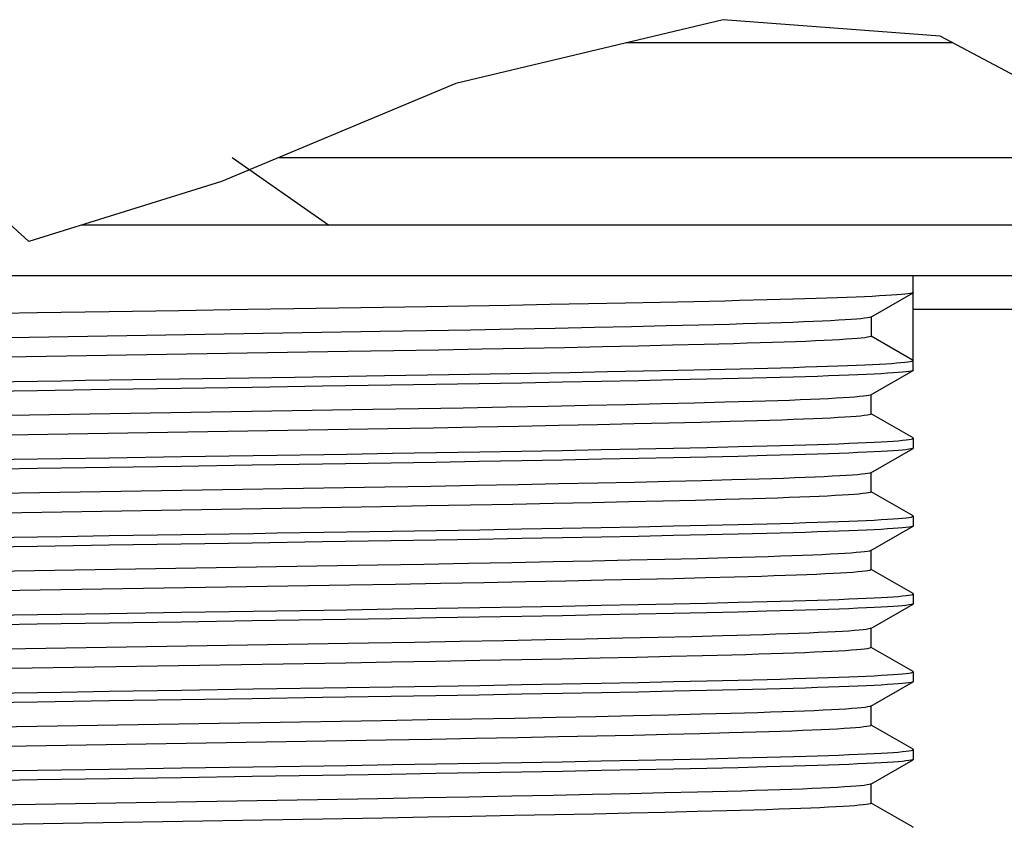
# Model space of a CAD drawing. Header units: centimetres. Extents: x 4745 to 39369, y 17389 to 19524.
# Tile 14 of 188: x 15489.45 to 15492.37, y 18146.88 to 18149.27. Entities that reach past the tile are written whole.
import ezdxf

# ---------------------------------------------------------------- set-up
doc = ezdxf.new("R2010")
doc.units = ezdxf.units.CM
doc.layers.add('$_urządzenia', color=250, linetype='Continuous')

# ---------------------------------------------------------------- blocks, each defined once
blk = doc.blocks.new('A$C92957c0b')
at = {"layer": '$_urządzenia'}
h = blk.add_hatch(dxfattribs=at)
h.set_pattern_fill('_USER', color=256, scale=29.7037395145, angle=324.9999999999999, pattern_type=0)
h.set_pattern_definition([(324.9999999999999, (-1585.0724248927, -2113.6056866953), (17.03736505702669, 24.33187894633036), [])])
h.paths.add_polyline_path([(-213.5456109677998, -1076.5), (-199.7796247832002, -1076.5), (-199.7761351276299, -1076.5765097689), (-199.77346565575, -1076.65463025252), (-199.77161636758, -1076.73436145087), (-199.7705872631, -1076.8157033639), (-199.3645771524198, -1076.78348188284), (-198.93746937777, -1076.743102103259), (-198.4892639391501, -1076.694564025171), (-198.0199608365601, -1076.637867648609), (-197.5295600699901, -1076.573012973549), (-197.0180616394, -1076.5), (-164.1742603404, -1076.5), (-163.9799316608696, -1076.68376480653), (-163.7869957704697, -1076.87669337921), (-163.59555435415, -1077.078399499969), (-163.4056413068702, -1077.28875442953), (-163.2170193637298, -1077.50865934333), (-163.02938346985, -1077.73927289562), (-162.8424963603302, -1077.981496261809), (-162.6563919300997, -1078.23520070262), (-162.4711718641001, -1078.5), (-216.8572072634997, -1078.5), (-216.02623596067, -1077.96300660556), (-215.1973128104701, -1077.450675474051), (-214.37043781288, -1076.96300660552)])
for p, q in [((-176.7899681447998, -1072.4101928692), (-184.7201370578, -1074.307294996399)), ((-170.3562514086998, -1072.902441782), (-176.7899681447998, -1072.4101928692)), ((-169.9817160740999, -1073.1006226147), (-179.6760671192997, -1073.1006226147)), ((-165.4890062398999, -1075.4778855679), (-170.3562514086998, -1072.902441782)), ((-184.7201370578, -1074.307294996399), (-191.6684467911, -1077.2119893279)), ((-189.9652994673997, -1076.5), (-164.7889166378, -1076.5)), ((-197.3917892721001, -1078.987897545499), (-199.7705872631, -1076.8157033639)), ((-191.6684467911, -1077.2119893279), (-197.3917892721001, -1078.987897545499)), ((-195.8194080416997, -1078.5), (-163.4190316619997, -1078.5)), ((-218.2814373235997, -1080), (-162.3916179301, -1080)), ((-171.1499999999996, -1082.809090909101), (-171.1499999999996, -1080)), ((-172.4083512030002, -1081.231389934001), (-171.1580662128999, -1080.509279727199)), ((-171.1499999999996, -1080.500002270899), (-171.1580662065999, -1080.5092958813)), ((-189.5273209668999, -1080.991555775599), (-190.8892895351, -1081.012884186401)), ((-186.8772627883, -1080.949903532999), (-189.5273209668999, -1080.991555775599)), ((-185.5954872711, -1080.9289788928), (-186.8772627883, -1080.949903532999)), ((-184.3410263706, -1080.9077408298), (-185.5954872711, -1080.9289788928)), ((-183.1172483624, -1080.886183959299), (-184.3410263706, -1080.9077408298)), ((-181.9302384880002, -1080.8644244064), (-183.1172483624, -1080.886183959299)), ((-180.7855130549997, -1080.8425679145), (-181.9302384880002, -1080.8644244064)), ((-179.6884064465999, -1080.820693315), (-180.7855130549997, -1080.8425679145)), ((-178.6450375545, -1080.7989327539), (-179.6884064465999, -1080.820693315)), ((-177.6613703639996, -1080.7774269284), (-178.6450375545, -1080.7989327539)), ((-176.7411797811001, -1080.756250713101), (-177.6613703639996, -1080.7774269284)), ((-171.150003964, -1081), (-161.7066754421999, -1081)), ((-172.3998321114, -1081.2215909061), (-172.3998396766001, -1081.7988592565)), ((-184.2761030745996, -1081.6178529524), (-185.5992783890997, -1081.641947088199)), ((-182.9974463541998, -1081.5935193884), (-184.2761030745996, -1081.6178529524)), ((-181.7727630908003, -1081.569128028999), (-182.9974463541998, -1081.5935193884)), ((-180.6088891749, -1081.544825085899), (-181.7727630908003, -1081.569128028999)), ((-179.5119216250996, -1081.5207544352), (-180.6088891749, -1081.544825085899)), ((-178.4763002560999, -1081.496797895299), (-179.5119216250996, -1081.5207544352)), ((-177.5072901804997, -1081.473063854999), (-178.4763002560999, -1081.496797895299)), ((-176.6138562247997, -1081.4497612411), (-177.5072901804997, -1081.473063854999)), ((-185.5992783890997, -1081.641947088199), (-186.9624052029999, -1081.6657205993)), ((-171.1500040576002, -1082.520452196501), (-172.3998396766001, -1081.7988592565)), ((-183.9363549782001, -1082.188751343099), (-185.2249941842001, -1082.2124959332)), ((-182.6894756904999, -1082.1647496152), (-183.9363549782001, -1082.188751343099)), ((-181.4977843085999, -1082.1407495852), (-182.6894756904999, -1082.1647496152)), ((-180.3676932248, -1082.116894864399), (-181.4977843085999, -1082.1407495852)), ((-179.3024908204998, -1082.093272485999), (-180.3676932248, -1082.116894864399)), ((-178.2953309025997, -1082.069729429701), (-179.3024908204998, -1082.093272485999)), ((-177.3522335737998, -1082.046386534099), (-178.2953309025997, -1082.069729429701)), ((-176.4851897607, -1082.0235030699), (-177.3522335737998, -1082.046386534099)), ((-185.2249941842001, -1082.2124959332), (-186.5559143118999, -1082.2359957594)), ((-178.1322402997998, -1082.8082930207), (-177.1775980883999, -1082.786871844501)), ((-177.1775980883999, -1082.786871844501), (-176.2891635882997, -1082.765890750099)), ((-176.2891635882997, -1082.765890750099), (-175.4675047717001, -1082.7452397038)), ((-190.8600736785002, -1083.0328675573), (-189.4919376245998, -1083.011443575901)), ((-189.4919376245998, -1083.011443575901), (-186.8388342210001, -1082.9697288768)), ((-186.8388342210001, -1082.9697288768), (-184.9328809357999, -1082.938308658)), ((-184.9328809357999, -1082.938308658), (-183.6991731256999, -1082.916976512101)), ((-183.6991731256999, -1082.916976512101), (-182.4995647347, -1082.8954161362)), ((-182.4995647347, -1082.8954161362), (-181.3382417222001, -1082.873676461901)), ((-181.3382417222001, -1082.873676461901), (-180.2188367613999, -1082.851825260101)), ((-180.2188367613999, -1082.851825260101), (-179.1482788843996, -1082.8299995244)), ((-179.1482788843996, -1082.8299995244), (-178.1322402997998, -1082.8082930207)), ((-177.2734247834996, -1083.077736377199), (-178.2587085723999, -1083.0997001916)), ((-176.3491345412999, -1083.0559634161), (-177.2734247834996, -1083.077736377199)), ((-175.4970888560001, -1083.0346678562), (-176.3491345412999, -1083.0559634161)), ((-172.4083512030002, -1083.540480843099), (-171.1580662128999, -1082.8183706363)), ((-186.6401859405, -1083.2551873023), (-188.67877473, -1083.2873473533)), ((-185.3186994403, -1083.233453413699), (-186.6401859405, -1083.2551873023)), ((-184.0258047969, -1083.2113610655), (-185.3186994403, -1083.233453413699)), ((-182.7667954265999, -1083.188943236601), (-184.0258047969, -1083.2113610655)), ((-181.5521633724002, -1083.1663962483), (-182.7667954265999, -1083.188943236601)), ((-180.3955891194, -1083.1439959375), (-181.5521633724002, -1083.1663962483)), ((-179.299919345, -1083.121800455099), (-180.3955891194, -1083.1439959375)), ((-178.2587085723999, -1083.0997001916), (-179.299919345, -1083.121800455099)), ((-172.4083758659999, -1083.5404950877), (-172.4215645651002, -1083.546377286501)), ((-172.3998321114, -1084.1079545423), (-172.3998321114, -1083.540480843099)), ((-185.8249660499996, -1083.955045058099), (-187.1859719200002, -1083.9786151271)), ((-184.499377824, -1083.931083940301), (-185.8249660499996, -1083.955045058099)), ((-183.2145467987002, -1083.906819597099), (-184.499377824, -1083.931083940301)), ((-181.9780062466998, -1083.8823866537), (-183.2145467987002, -1083.906819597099)), ((-180.7983487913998, -1083.857953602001), (-181.9780062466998, -1083.8823866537)), ((-179.6770584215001, -1083.833548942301), (-180.7983487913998, -1083.857953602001)), ((-178.6213016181, -1083.8093239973), (-179.6770584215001, -1083.833548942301)), ((-177.6419891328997, -1083.7855411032), (-178.6213016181, -1083.8093239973)), ((-176.7418300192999, -1083.7622927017), (-177.6419891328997, -1083.7855411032)), ((-171.1580662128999, -1084.8202657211), (-172.3977191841, -1084.1042962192)), ((-185.393091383, -1084.524610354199), (-186.7351362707, -1084.548176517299)), ((-184.0996981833, -1084.5009093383), (-185.393091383, -1084.524610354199)), ((-182.8548647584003, -1084.477086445), (-184.0996981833, -1084.5009093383)), ((-181.6612545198, -1084.4531991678), (-182.8548647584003, -1084.477086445)), ((-180.5144004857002, -1084.429148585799), (-181.6612545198, -1084.4531991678)), ((-179.4252807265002, -1084.405148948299), (-180.5144004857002, -1084.429148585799)), ((-178.4016487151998, -1084.381368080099), (-179.4252807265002, -1084.405148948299)), ((-177.4510494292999, -1084.357990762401), (-178.4016487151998, -1084.381368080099)), ((-176.5780554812, -1084.335138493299), (-177.4510494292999, -1084.357990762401)), ((-171.1499999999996, -1084.8295454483), (-171.1499999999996, -1085.118181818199)), ((-179.3109607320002, -1085.142468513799), (-178.2625582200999, -1085.120223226)), ((-178.2625582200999, -1085.120223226), (-177.2702741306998, -1085.0981040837)), ((-177.2702741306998, -1085.0981040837), (-176.3410169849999, -1085.076206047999)), ((-176.3410169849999, -1085.076206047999), (-175.4884173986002, -1085.0548797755)), ((-172.4083512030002, -1085.8495717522), (-171.1580662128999, -1085.1274615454)), ((-186.6017082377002, -1085.2750065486), (-185.2908391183, -1085.253426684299)), ((-185.2908391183, -1085.253426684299), (-184.0120562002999, -1085.2315605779)), ((-184.0120562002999, -1085.2315605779), (-182.7677794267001, -1085.209400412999)), ((-182.7677794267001, -1085.209400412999), (-181.5636574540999, -1085.1870533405)), ((-181.5636574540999, -1085.1870533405), (-180.410253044, -1085.1647253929)), ((-180.410253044, -1085.1647253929), (-179.3109607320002, -1085.142468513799)), ((-178.2587085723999, -1085.408791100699), (-179.299919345, -1085.4308913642)), ((-177.2734247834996, -1085.3868272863), (-178.2587085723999, -1085.408791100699)), ((-176.3491345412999, -1085.365054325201), (-177.2734247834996, -1085.3868272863)), ((-175.4970888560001, -1085.343758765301), (-176.3491345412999, -1085.365054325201)), ((-186.6401859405, -1085.564278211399), (-188.67877473, -1085.596438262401)), ((-185.3186994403, -1085.5425443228), (-186.6401859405, -1085.564278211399)), ((-184.0258047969, -1085.5204519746), (-185.3186994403, -1085.5425443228)), ((-182.7667954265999, -1085.498034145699), (-184.0258047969, -1085.5204519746)), ((-181.5521633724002, -1085.4754871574), (-182.7667954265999, -1085.498034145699)), ((-180.3955891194, -1085.453086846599), (-181.5521633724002, -1085.4754871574)), ((-179.299919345, -1085.4308913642), (-180.3955891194, -1085.453086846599)), ((-172.4083758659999, -1085.849585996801), (-172.4386383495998, -1085.860792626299)), ((-172.3998321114, -1086.417045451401), (-172.3998321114, -1085.8495717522)), ((-185.4635893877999, -1086.257705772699), (-186.8310323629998, -1086.281655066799)), ((-184.1450300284, -1086.233589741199), (-185.4635893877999, -1086.257705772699)), ((-182.8759511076, -1086.209331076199), (-184.1450300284, -1086.233589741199)), ((-181.6614513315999, -1086.185035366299), (-182.8759511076, -1086.209331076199)), ((-180.505177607, -1086.1607824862), (-181.6614513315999, -1086.185035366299)), ((-179.4077534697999, -1086.136584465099), (-180.505177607, -1086.1607824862)), ((-178.3755808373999, -1086.112576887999), (-179.4077534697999, -1086.136584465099)), ((-177.4195663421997, -1086.0890238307), (-178.3755808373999, -1086.112576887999)), ((-176.5362620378, -1086.0658291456), (-177.4195663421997, -1086.0890238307)), ((-171.1580662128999, -1087.129356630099), (-172.3977191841, -1086.413387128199)), ((-185.590571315, -1086.837232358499), (-186.9305923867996, -1086.860617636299)), ((-184.2863960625, -1086.813484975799), (-185.590571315, -1086.837232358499)), ((-183.0284824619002, -1086.7895636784), (-184.2863960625, -1086.813484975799)), ((-181.8257309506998, -1086.7656473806), (-183.0284824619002, -1086.7895636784)), ((-180.6775947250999, -1086.741733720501), (-181.8257309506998, -1086.7656473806)), ((-179.5892156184, -1086.717932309), (-180.6775947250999, -1086.741733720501)), ((-178.5690563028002, -1086.694439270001), (-179.5892156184, -1086.717932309)), ((-177.6120558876, -1086.6711410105), (-178.5690563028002, -1086.694439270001)), ((-176.7243395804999, -1086.648175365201), (-177.6120558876, -1086.6711410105)), ((-171.1499999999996, -1087.1386363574), (-171.1499999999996, -1087.4272727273)), ((-180.410253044, -1087.473816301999), (-179.3109607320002, -1087.4515594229)), ((-179.3109607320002, -1087.4515594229), (-178.2625582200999, -1087.429314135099)), ((-178.2625582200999, -1087.429314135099), (-177.2702741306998, -1087.4071949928)), ((-177.2702741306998, -1087.4071949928), (-176.3410169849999, -1087.3852969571)), ((-176.3410169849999, -1087.3852969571), (-175.4884173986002, -1087.363970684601)), ((-172.4083512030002, -1088.158662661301), (-171.1580662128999, -1087.436552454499)), ((-186.6017082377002, -1087.5840974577), (-185.2908391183, -1087.5625175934)), ((-185.2908391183, -1087.5625175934), (-184.0120562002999, -1087.540651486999)), ((-184.0120562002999, -1087.540651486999), (-182.7677794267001, -1087.5184913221)), ((-182.7677794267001, -1087.5184913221), (-181.5636574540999, -1087.496144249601)), ((-181.5636574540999, -1087.496144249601), (-180.410253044, -1087.473816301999)), ((-179.299919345, -1087.7399822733), (-180.3955891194, -1087.7621777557)), ((-178.2587085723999, -1087.7178820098), (-179.299919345, -1087.7399822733)), ((-177.2734247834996, -1087.695918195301), (-178.2587085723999, -1087.7178820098)), ((-176.3491345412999, -1087.674145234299), (-177.2734247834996, -1087.695918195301)), ((-175.4970888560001, -1087.652849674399), (-176.3491345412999, -1087.674145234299)), ((-186.6401859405, -1087.8733691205), (-188.67877473, -1087.905529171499)), ((-185.3186994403, -1087.8516352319), (-186.6401859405, -1087.8733691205)), ((-184.0258047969, -1087.829542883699), (-185.3186994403, -1087.8516352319)), ((-182.7667954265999, -1087.8071250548), (-184.0258047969, -1087.829542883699)), ((-181.5521633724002, -1087.784578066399), (-182.7667954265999, -1087.8071250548)), ((-180.3955891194, -1087.7621777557), (-181.5521633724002, -1087.784578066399)), ((-172.4083758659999, -1088.158676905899), (-172.4137564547, -1088.1614092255)), ((-172.3998321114, -1088.726136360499), (-172.3998321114, -1088.158662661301)), ((-185.6734715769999, -1088.570540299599), (-187.0465262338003, -1088.594427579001)), ((-184.3412260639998, -1088.546336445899), (-185.6734715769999, -1088.570540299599)), ((-183.0606689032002, -1088.5220213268), (-184.3412260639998, -1088.546336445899)), ((-181.8365513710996, -1088.4976996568), (-183.0606689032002, -1088.5220213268)), ((-180.6672353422, -1088.473344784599), (-181.8365513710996, -1088.4976996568)), ((-179.5582299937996, -1088.449068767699), (-180.6672353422, -1088.473344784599)), ((-178.5188293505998, -1088.425081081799), (-179.5582299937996, -1088.449068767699)), ((-177.5492495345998, -1088.401394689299), (-178.5188293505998, -1088.425081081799)), ((-176.6553107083, -1088.3781545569), (-177.5492495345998, -1088.401394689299)), ((-171.1580662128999, -1089.4384475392), (-172.3977191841, -1088.7224780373)), ((-186.5077623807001, -1089.1624353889), (-187.8699631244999, -1089.1855322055)), ((-185.1781819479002, -1089.138923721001), (-186.5077623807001, -1089.1624353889)), ((-183.8880830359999, -1089.115114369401), (-185.1781819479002, -1089.138923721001)), ((-182.6452252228, -1089.091150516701), (-183.8880830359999, -1089.115114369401)), ((-181.4557395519, -1089.0671548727), (-182.6452252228, -1089.091150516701)), ((-180.3259691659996, -1089.043264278), (-181.4557395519, -1089.0671548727)), ((-179.2593639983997, -1089.0195627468), (-180.3259691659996, -1089.043264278)), ((-178.2534012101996, -1088.9959930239), (-179.2593639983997, -1089.0195627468)), ((-177.3145722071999, -1088.972696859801), (-178.2534012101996, -1088.9959930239)), ((-176.4492032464, -1088.949781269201), (-177.3145722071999, -1088.972696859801)), ((-171.1499999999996, -1089.447727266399), (-171.1499999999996, -1089.736363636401)), ((-181.5636575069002, -1089.8052351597), (-180.4102530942, -1089.7829072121)), ((-180.4102530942, -1089.7829072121), (-179.3109607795, -1089.760650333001)), ((-179.3109607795, -1089.760650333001), (-178.2625582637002, -1089.7384050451)), ((-178.2625582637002, -1089.7384050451), (-177.2702741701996, -1089.716285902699)), ((-177.2702741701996, -1089.716285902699), (-176.3410170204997, -1089.694387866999)), ((-176.3410170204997, -1089.694387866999), (-175.4884174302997, -1089.6730615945)), ((-172.4083512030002, -1090.4677535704), (-171.1580662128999, -1089.7456433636)), ((-186.6017083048, -1089.8931883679), (-185.2908391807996, -1089.871608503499)), ((-185.2908391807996, -1089.871608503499), (-184.0120562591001, -1089.8497423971)), ((-184.0120562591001, -1089.8497423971), (-182.7677794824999, -1089.827582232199)), ((-182.7677794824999, -1089.827582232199), (-181.5636575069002, -1089.8052351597)), ((-181.5521634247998, -1090.0936689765), (-182.7667954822, -1090.116215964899)), ((-180.3955891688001, -1090.071268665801), (-181.5521634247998, -1090.0936689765)), ((-179.2999193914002, -1090.0490731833), (-180.3955891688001, -1090.071268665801)), ((-178.2587086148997, -1090.026972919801), (-179.2999193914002, -1090.0490731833)), ((-177.2734248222, -1090.0050091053), (-178.2587086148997, -1090.026972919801)), ((-176.3491345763, -1089.9832361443), (-177.2734248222, -1090.0050091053)), ((-175.4970888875, -1089.9619405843), (-176.3491345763, -1089.9832361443)), ((-186.6401860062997, -1090.182460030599), (-188.6787748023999, -1090.2146200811)), ((-185.3186995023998, -1090.160726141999), (-186.6401860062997, -1090.182460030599)), ((-184.0258048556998, -1090.1386337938), (-185.3186995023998, -1090.160726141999)), ((-182.7667954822, -1090.116215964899), (-184.0258048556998, -1090.1386337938)), ((-172.4083758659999, -1090.467767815), (-172.4258577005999, -1090.4751413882)), ((-172.3998321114, -1091.0352272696), (-172.3998321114, -1090.4677535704)), ((-185.9347243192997, -1090.8842561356), (-187.3104288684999, -1090.9079939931)), ((-184.5892564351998, -1090.8600144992), (-185.9347243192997, -1090.8842561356)), ((-183.2981150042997, -1090.835703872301), (-184.5892564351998, -1090.8600144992)), ((-182.0599694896, -1090.8113144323), (-183.2981150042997, -1090.835703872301)), ((-180.8803336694, -1090.786963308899), (-182.0599694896, -1090.8113144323)), ((-179.7675938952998, -1090.7628395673), (-180.8803336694, -1090.786963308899)), ((-178.7134775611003, -1090.7387660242), (-179.7675938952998, -1090.7628395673)), ((-177.723940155, -1090.7148594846), (-178.7134775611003, -1090.7387660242)), ((-176.8115631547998, -1090.6914218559), (-177.723940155, -1090.7148594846)), ((-176.5286369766, -1091.2610610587), (-177.3991996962, -1091.2839468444)), ((-171.1580662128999, -1091.7475384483), (-172.3977191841, -1091.031568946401)), ((-185.3019372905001, -1091.450245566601), (-186.6306850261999, -1091.473650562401)), ((-184.0086645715, -1091.4264748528), (-185.3019372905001, -1091.450245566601)), ((-182.7662221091, -1091.402621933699), (-184.0086645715, -1091.4264748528)), ((-181.5730240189, -1091.378661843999), (-182.7662221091, -1091.402621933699)), ((-180.4344680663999, -1091.3547006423), (-181.5730240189, -1091.378661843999)), ((-179.3587827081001, -1091.330915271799), (-180.4344680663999, -1091.3547006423)), ((-178.3451146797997, -1091.307288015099), (-179.3587827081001, -1091.330915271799)), ((-177.3991996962, -1091.2839468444), (-178.3451146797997, -1091.307288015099)), ((-171.1499999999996, -1091.7568181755), (-171.1499999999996, -1092.0454545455)), ((-184.0120560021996, -1092.1588312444), (-182.7677792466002, -1092.136671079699)), ((-182.7677792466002, -1092.136671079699), (-181.5636572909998, -1092.1143240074)), ((-181.5636572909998, -1092.1143240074), (-180.4102528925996, -1092.0919960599)), ((-180.4102528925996, -1092.0919960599), (-179.3109605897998, -1092.069739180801)), ((-179.3109605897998, -1092.069739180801), (-178.2625580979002, -1092.0474938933)), ((-178.2625580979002, -1092.0474938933), (-177.2702740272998, -1092.0253747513)), ((-177.2702740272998, -1092.0253747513), (-176.3410168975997, -1092.0034767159)), ((-176.3410168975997, -1092.0034767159), (-175.4884173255, -1091.9821504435)), ((-172.4083512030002, -1092.7768444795), (-171.1580662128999, -1092.0547342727)), ((-186.6017079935, -1092.202277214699), (-185.2908388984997, -1092.180697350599)), ((-185.2908388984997, -1092.180697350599), (-184.0120560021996, -1092.1588312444)), ((-182.7667952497, -1092.425308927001), (-184.0258046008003, -1092.4477267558)), ((-181.5521632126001, -1092.4027619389), (-182.7667952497, -1092.425308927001)), ((-180.3955889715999, -1092.3803616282), (-181.5521632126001, -1092.4027619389)), ((-179.2999192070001, -1092.358166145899), (-180.3955889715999, -1092.3803616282)), ((-178.2587084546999, -1092.3360658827), (-179.2999192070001, -1092.358166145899)), ((-177.2734246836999, -1092.3141020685), (-178.2587084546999, -1092.3360658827)), ((-176.3491344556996, -1092.2923291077), (-177.2734246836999, -1092.3141020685)), ((-175.4970887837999, -1092.271033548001), (-176.3491344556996, -1092.2923291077)), ((-186.6401857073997, -1092.4915529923), (-188.6787744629, -1092.523713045)), ((-185.3186992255, -1092.469819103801), (-186.6401857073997, -1092.4915529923)), ((-184.0258046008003, -1092.4477267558), (-185.3186992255, -1092.469819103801)), ((-176.5650969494, -1092.993889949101), (-177.4484979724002, -1093.0170307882)), ((-172.4083758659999, -1092.776858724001), (-172.4421155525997, -1092.788995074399)), ((-172.3998321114, -1093.344318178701), (-172.3998321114, -1092.7768444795)), ((-185.5609098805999, -1093.186717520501), (-186.9212227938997, -1093.210471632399)), ((-184.2427975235, -1093.1626872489), (-185.5609098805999, -1093.186717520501)), ((-182.9679320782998, -1093.1383991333), (-184.2427975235, -1093.1626872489)), ((-181.7405974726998, -1093.1139263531), (-182.9679320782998, -1093.1383991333)), ((-180.5674840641, -1093.089392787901), (-181.7405974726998, -1093.1139263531)), ((-179.4552054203, -1093.0649300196), (-180.5674840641, -1093.089392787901)), ((-178.4133630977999, -1093.0407526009), (-179.4552054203, -1093.0649300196)), ((-177.4484979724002, -1093.0170307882), (-178.4133630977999, -1093.0407526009)), ((-177.4827133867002, -1093.5951561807), (-178.4352501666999, -1093.6185336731)), ((-176.6073334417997, -1093.5722979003), (-177.4827133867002, -1093.5951561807)), ((-171.1580662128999, -1094.056629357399), (-172.3977191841, -1093.340659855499)), ((-185.4420427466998, -1093.761851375), (-186.7851690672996, -1093.7853996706)), ((-184.1405935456, -1093.7380381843), (-185.4420427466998, -1093.761851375)), ((-182.8863100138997, -1093.7140649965), (-184.1405935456, -1093.7380381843)), ((-181.6850240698, -1093.6900493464), (-182.8863100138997, -1093.7140649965)), ((-180.5389682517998, -1093.666039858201), (-181.6850240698, -1093.6900493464)), ((-179.4541950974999, -1093.6421660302), (-180.5389682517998, -1093.666039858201)), ((-178.4352501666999, -1093.6185336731), (-179.4541950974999, -1093.6421660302)), ((-171.1499999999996, -1094.0659090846), (-171.1499999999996, -1094.3545454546)), ((-185.2908388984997, -1094.4897882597), (-184.0120560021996, -1094.467922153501)), ((-184.0120560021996, -1094.467922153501), (-182.7677792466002, -1094.4457619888)), ((-182.7677792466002, -1094.4457619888), (-181.5636572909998, -1094.4234149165)), ((-181.5636572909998, -1094.4234149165), (-180.4102528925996, -1094.401086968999)), ((-180.4102528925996, -1094.401086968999), (-179.3109605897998, -1094.3788300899)), ((-179.3109605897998, -1094.3788300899), (-178.2625580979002, -1094.356584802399)), ((-178.2625580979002, -1094.356584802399), (-177.2702740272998, -1094.3344656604)), ((-177.2702740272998, -1094.3344656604), (-176.3410168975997, -1094.3125676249)), ((-176.3410168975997, -1094.3125676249), (-175.4884173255, -1094.291241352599)), ((-172.4083512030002, -1095.085935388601), (-171.1580662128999, -1094.363825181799)), ((-186.6017079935, -1094.5113681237), (-185.2908388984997, -1094.4897882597)), ((-184.0258046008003, -1094.7568176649), (-185.3186992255, -1094.778910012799)), ((-182.7667952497, -1094.734399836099), (-184.0258046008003, -1094.7568176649)), ((-181.5521632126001, -1094.711852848), (-182.7667952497, -1094.734399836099)), ((-180.3955889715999, -1094.689452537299), (-181.5521632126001, -1094.711852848)), ((-179.2999192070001, -1094.667257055), (-180.3955889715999, -1094.689452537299)), ((-178.2587084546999, -1094.645156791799), (-179.2999192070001, -1094.667257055)), ((-177.2734246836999, -1094.6231929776), (-178.2587084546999, -1094.645156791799)), ((-176.3491344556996, -1094.601420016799), (-177.2734246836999, -1094.6231929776)), ((-175.4970887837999, -1094.580124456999), (-176.3491344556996, -1094.601420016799)), ((-186.6401857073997, -1094.800643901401), (-188.6787744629, -1094.832803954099)), ((-185.3186992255, -1094.778910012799), (-186.6401857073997, -1094.800643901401)), ((-178.5271438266, -1095.3525510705), (-179.5619353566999, -1095.3764247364)), ((-177.5560528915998, -1095.328838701), (-178.5271438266, -1095.3525510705)), ((-176.6623684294, -1095.305617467), (-177.5560528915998, -1095.328838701)), ((-172.4083758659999, -1095.0859496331), (-172.4163487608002, -1095.089807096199)), ((-172.3998321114, -1095.653409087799), (-172.3998321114, -1095.085935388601)), ((-185.6734866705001, -1095.4978132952), (-187.0335012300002, -1095.521478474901)), ((-184.3382778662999, -1095.4735544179), (-185.6734866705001, -1095.4978132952)), ((-183.0549024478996, -1095.4491820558), (-184.3382778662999, -1095.4735544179)), ((-181.8320300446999, -1095.4248804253), (-183.0549024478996, -1095.4491820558)), ((-180.6647112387, -1095.4005636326), (-181.8320300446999, -1095.4248804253)), ((-179.5619353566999, -1095.3764247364), (-180.6647112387, -1095.4005636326)), ((-178.5184367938, -1095.9296033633), (-179.5424243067, -1095.953245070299)), ((-177.5639425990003, -1095.9062961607), (-178.5184367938, -1095.9296033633)), ((-176.6844858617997, -1095.883471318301), (-177.5639425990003, -1095.9062961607)), ((-171.1580662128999, -1096.3657202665), (-172.3977191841, -1095.6497507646)), ((-185.5490146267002, -1096.072854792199), (-186.8888108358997, -1096.0962668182)), ((-184.2470019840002, -1096.049115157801), (-185.5490146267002, -1096.072854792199)), ((-182.9906330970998, -1096.0251909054), (-184.2470019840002, -1096.049115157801)), ((-181.7826402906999, -1096.001133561), (-182.9906330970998, -1096.0251909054)), ((-180.6313648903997, -1095.9771100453), (-181.7826402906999, -1096.001133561)), ((-179.5424243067, -1095.953245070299), (-180.6313648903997, -1095.9771100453))]:
    blk.add_line(p, q, dxfattribs=at)
for points in [[(-175.4864906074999, -1080.7252935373), (-176.3067127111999, -1080.745876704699), (-176.7411797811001, -1080.756250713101)], [(-171.1580662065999, -1080.5092958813), (-171.1897240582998, -1080.520707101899), (-171.2396135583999, -1080.5312125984), (-171.3097380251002, -1080.541832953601), (-171.4002003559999, -1080.5525553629), (-171.5109635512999, -1080.5633414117), (-171.6420457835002, -1080.5741919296), (-171.7934395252, -1080.585106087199), (-171.9648996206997, -1080.5960429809), (-172.1562895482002, -1080.6070015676), (-172.3674957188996, -1080.617982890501), (-172.5981548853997, -1080.6289491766), (-172.8481005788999, -1080.639902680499), (-173.1170544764, -1080.650841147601), (-173.404324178, -1080.661720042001), (-173.7095352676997, -1080.672537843), (-174.0323493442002, -1080.6832960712), (-174.3719566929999, -1080.6939547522), (-174.7275770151, -1080.704481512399), (-175.0990503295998, -1080.7149087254), (-175.4864906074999, -1080.7252935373)], [(-190.8892895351, -1081.012884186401), (-192.9385740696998, -1081.0449867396), (-193.6251325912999, -1081.055728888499), (-195, -1081.077275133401)], [(-195, -1081.077275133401), (-197.1409539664, -1081.110819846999), (-199.2699774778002, -1081.1441701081)], [(-172.4481865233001, -1081.245077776), (-172.5085836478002, -1081.256973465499), (-172.5929909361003, -1081.268946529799), (-172.7012318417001, -1081.280980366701), (-172.8331517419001, -1081.2930646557), (-172.9883377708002, -1081.305170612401), (-173.1665189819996, -1081.3172876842), (-173.3679127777, -1081.329433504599), (-173.5920956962, -1081.341582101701), (-173.8388072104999, -1081.353720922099), (-174.1089309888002, -1081.365887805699), (-174.4030818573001, -1081.378095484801), (-174.7202776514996, -1081.390290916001), (-175.0589872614, -1081.402413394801), (-175.4181416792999, -1081.414429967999), (-175.7974071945, -1081.426335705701), (-176.1960520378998, -1081.4381133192), (-176.6138562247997, -1081.4497612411)], [(-172.4083758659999, -1081.231404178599), (-172.4119342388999, -1081.233281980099), (-172.4481865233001, -1081.245077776)], [(-186.9624052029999, -1081.6657205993), (-201.4288165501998, -1081.905157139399), (-203.5049975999, -1081.9400726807)], [(-172.3998321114, -1081.7988635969), (-172.4115275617, -1081.8103533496), (-172.4466316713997, -1081.8219581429), (-172.5051148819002, -1081.8336597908), (-172.5868478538, -1081.845436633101), (-172.6916643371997, -1081.857273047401), (-172.8194249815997, -1081.8691598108), (-172.9697603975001, -1081.881070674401), (-173.1424069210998, -1081.8929944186), (-173.3375201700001, -1081.9049449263), (-173.5546268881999, -1081.9168942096), (-173.7935184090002, -1081.9288335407), (-174.0551648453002, -1081.940805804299), (-174.3402670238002, -1081.9528272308), (-174.6478413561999, -1081.964843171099), (-174.9763206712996, -1081.976790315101), (-175.3245656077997, -1081.988632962), (-175.6923712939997, -1082.000370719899), (-176.0792938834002, -1082.0119943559), (-176.4851897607, -1082.0235030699)], [(-186.5559143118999, -1082.2359957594), (-187.9195130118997, -1082.259081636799), (-202.8482039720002, -1082.5060695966)], [(-175.4675047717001, -1082.7452397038), (-175.0797090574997, -1082.734820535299), (-174.708112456, -1082.724360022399), (-174.3527306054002, -1082.7138079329), (-174.0136353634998, -1082.703130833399), (-173.6916273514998, -1082.692362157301), (-173.3877375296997, -1082.6815519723), (-173.1021067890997, -1082.6706947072), (-172.8351393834, -1082.659795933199), (-172.5879222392, -1082.648922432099), (-172.3609819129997, -1082.6380996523), (-172.1537239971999, -1082.6273021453), (-171.9655190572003, -1082.616520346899), (-171.7965414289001, -1082.605754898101), (-171.6469163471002, -1082.5950051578), (-171.5163267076, -1082.584259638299), (-171.4048554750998, -1082.5734922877), (-171.3131636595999, -1082.5627291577), (-171.2417758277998, -1082.552036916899), (-171.1908064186, -1082.5414377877), (-171.1602044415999, -1082.5309095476), (-171.1499999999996, -1082.520452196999)], [(-195.710266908, -1083.108865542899), (-192.9223652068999, -1083.065173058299), (-190.8600736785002, -1083.0328675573)], [(-171.1580662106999, -1082.8183763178), (-171.1741037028, -1082.825184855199), (-171.2168027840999, -1082.8360118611), (-171.2809308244, -1082.8469266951), (-171.3661221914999, -1082.857873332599), (-171.4718179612, -1082.868829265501), (-171.5979779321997, -1082.8798170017), (-171.7449186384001, -1082.890848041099), (-171.9128073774, -1082.901936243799), (-172.1013994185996, -1082.9130677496), (-172.3105913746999, -1082.924212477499), (-172.5401489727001, -1082.9353651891), (-172.7900365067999, -1082.9465311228), (-173.0605029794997, -1082.957695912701), (-173.3519949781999, -1082.9688792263), (-173.6639366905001, -1082.9800613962), (-173.9948695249, -1082.9911690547), (-174.3440864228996, -1083.002182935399), (-174.7114927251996, -1083.013122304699), (-175.096235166, -1083.023971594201), (-175.4970888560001, -1083.0346678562)], [(-171.1499999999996, -1082.80909975), (-171.1527655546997, -1082.814526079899), (-171.1580662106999, -1082.8183763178)], [(-201.3212252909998, -1083.196743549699), (-199.2413381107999, -1083.1641611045), (-197.1286368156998, -1083.1310653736)], [(-197.1286368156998, -1083.1310653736), (-196.4200226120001, -1083.1199790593), (-195.710266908, -1083.108865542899)], [(-192.8713631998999, -1083.353025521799), (-193.5799773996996, -1083.3641118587), (-195, -1083.3863661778)], [(-188.67877473, -1083.2873473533), (-190.7586619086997, -1083.319929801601), (-192.8713631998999, -1083.353025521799)], [(-195, -1083.3863661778), (-197.1409539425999, -1083.4199107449), (-199.2699774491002, -1083.453261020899)], [(-172.4215645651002, -1083.546377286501), (-172.465717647, -1083.558140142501), (-172.5336648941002, -1083.569988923), (-172.6253483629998, -1083.581917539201), (-172.7407087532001, -1083.5939172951), (-172.8794150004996, -1083.6059572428), (-173.0413094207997, -1083.618029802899), (-173.2268117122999, -1083.630162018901), (-173.4360346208, -1083.642348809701), (-173.6685615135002, -1083.654556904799), (-173.9241975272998, -1083.6667712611), (-174.2026752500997, -1083.6789754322), (-174.5035105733, -1083.691146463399), (-174.8260700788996, -1083.7032596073), (-175.1697370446, -1083.7152945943), (-175.5338849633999, -1083.7272334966), (-175.917730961, -1083.739055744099), (-176.3207222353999, -1083.750749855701), (-176.7418300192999, -1083.7622927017)], [(-187.1859719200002, -1083.9786151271), (-200.9737243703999, -1084.2067246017), (-203.0631867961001, -1084.241563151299)], [(-172.3998321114, -1084.107954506), (-172.4004169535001, -1084.110513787), (-172.4171610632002, -1084.121955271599), (-172.4570537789, -1084.1335164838), (-172.5200696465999, -1084.1451733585), (-172.6061674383, -1084.156914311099), (-172.7151039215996, -1084.1687099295), (-172.8462757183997, -1084.1805136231), (-172.9995766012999, -1084.192334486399), (-173.1757570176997, -1084.204227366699), (-173.3750330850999, -1084.2161899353), (-173.5970619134, -1084.228188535), (-173.8422139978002, -1084.240231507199), (-174.1108599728, -1084.252321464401), (-174.4023696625, -1084.264417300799), (-174.7154440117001, -1084.2764617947), (-175.0493137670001, -1084.288428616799), (-175.403548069, -1084.3003066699), (-175.776984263, -1084.312062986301), (-176.1687473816, -1084.3236783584), (-176.5780554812, -1084.335138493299)], [(-186.7351362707, -1084.548176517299), (-200.9880344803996, -1084.784219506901), (-203.0403520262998, -1084.8184314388)], [(-175.4884173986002, -1085.0548797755), (-175.0886075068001, -1085.0442019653), (-174.7060031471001, -1085.033403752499), (-174.3413416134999, -1085.0225387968), (-173.9945269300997, -1085.011597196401), (-173.6655930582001, -1085.0005580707), (-173.3553322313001, -1084.989442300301), (-173.0647126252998, -1084.978302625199), (-172.7942085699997, -1084.967149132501), (-172.5437478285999, -1084.9559717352), (-172.3133692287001, -1084.944792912), (-172.1031629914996, -1084.9336057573), (-171.9134768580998, -1084.9224171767), (-171.7446772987, -1084.911270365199), (-171.5970284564, -1084.9001798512), (-171.4703656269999, -1084.8891311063), (-171.3644790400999, -1084.8781237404), (-171.2793820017, -1084.867138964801), (-171.2155481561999, -1084.8561955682), (-171.1732925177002, -1084.8453495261), (-171.1524857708, -1084.8346812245), (-171.1499999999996, -1084.8295366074)], [(-171.1499999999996, -1084.8295366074), (-171.1527655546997, -1084.824110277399), (-171.1580662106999, -1084.8202600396)], [(-171.1580662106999, -1085.127467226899), (-171.1741037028, -1085.1342757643), (-171.2168027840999, -1085.145102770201), (-171.2809308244, -1085.1560176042), (-171.3661221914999, -1085.1669642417), (-171.4718179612, -1085.177920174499), (-171.5979779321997, -1085.1889079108), (-171.7449186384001, -1085.1999389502), (-171.9128073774, -1085.2110271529), (-172.1013994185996, -1085.2221586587), (-172.3105913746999, -1085.2333033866), (-172.5401489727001, -1085.2444560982), (-172.7900365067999, -1085.2556220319), (-173.0605029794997, -1085.2667868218), (-173.3519949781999, -1085.277970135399), (-173.6639366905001, -1085.2891523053), (-173.9948695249, -1085.3002599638), (-174.3440864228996, -1085.3112738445), (-174.7114927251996, -1085.3222132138), (-175.096235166, -1085.3330625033), (-175.4970888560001, -1085.343758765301)], [(-171.1499999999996, -1085.118190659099), (-171.1527655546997, -1085.123616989), (-171.1580662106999, -1085.127467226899)], [(-197.1286368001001, -1085.4401562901), (-196.4200226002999, -1085.429069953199), (-195, -1085.4068156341)], [(-195, -1085.4068156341), (-192.8590460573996, -1085.373271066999), (-190.7300225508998, -1085.339920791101)], [(-190.7300225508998, -1085.339920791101), (-190.0278022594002, -1085.328932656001), (-188.6384300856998, -1085.3071548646)], [(-188.6384300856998, -1085.3071548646), (-187.9521509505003, -1085.296404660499), (-186.6017082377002, -1085.2750065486)], [(-201.32122527, -1085.5058344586), (-199.2413380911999, -1085.473252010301), (-197.1286368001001, -1085.4401562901)], [(-195, -1085.6954570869), (-197.1409539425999, -1085.729001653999), (-199.2699774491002, -1085.7623519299)], [(-192.8713631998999, -1085.6621164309), (-193.5799773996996, -1085.673202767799), (-195, -1085.6954570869)], [(-188.67877473, -1085.596438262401), (-190.7586619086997, -1085.629020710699), (-192.8713631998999, -1085.6621164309)], [(-172.4386383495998, -1085.860792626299), (-172.4937231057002, -1085.872618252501), (-172.5730247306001, -1085.884574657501), (-172.6765938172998, -1085.896637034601), (-172.8044723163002, -1085.9087904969), (-172.9565473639, -1085.9210117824), (-173.1323681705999, -1085.933262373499), (-173.3313751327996, -1085.9455100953), (-173.5533061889, -1085.957747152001), (-173.7980343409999, -1085.9699714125), (-174.0650203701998, -1085.982160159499), (-174.3537878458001, -1085.994297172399), (-174.664444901, -1086.0063900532), (-174.9963438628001, -1086.0184153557), (-175.3489965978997, -1086.030358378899), (-175.7229895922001, -1086.042238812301), (-176.1194531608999, -1086.054085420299), (-176.5362620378, -1086.0658291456)], [(-186.8310323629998, -1086.281655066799), (-201.2942000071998, -1086.521113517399), (-202.6936827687, -1086.5443766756)], [(-172.3998321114, -1086.417045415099), (-172.4042802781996, -1086.4241177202), (-172.4301364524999, -1086.4355952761), (-172.4792721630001, -1086.4472180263), (-172.5518518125, -1086.4589665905), (-172.6476277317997, -1086.470785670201), (-172.7661980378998, -1086.482638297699), (-172.9074171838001, -1086.494523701), (-173.0711861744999, -1086.506439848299), (-173.2570414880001, -1086.518359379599), (-173.4647125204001, -1086.530272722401), (-173.6946267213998, -1086.542205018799), (-173.9466395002, -1086.554144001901), (-174.2202943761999, -1086.5660652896), (-174.5158236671, -1086.577975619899), (-174.8331448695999, -1086.5898659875), (-175.1716009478, -1086.6017077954), (-175.5305704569, -1086.613478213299), (-175.9099578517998, -1086.625173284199), (-176.3086875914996, -1086.636760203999), (-176.7243395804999, -1086.648175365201)], [(-186.9305923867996, -1086.860617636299), (-201.1560308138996, -1087.096087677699), (-203.2019139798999, -1087.130287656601)], [(-175.4884173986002, -1087.363970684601), (-175.0886075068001, -1087.353292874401), (-174.7060031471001, -1087.3424946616), (-174.3413416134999, -1087.331629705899), (-173.9945269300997, -1087.320688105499), (-173.6655930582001, -1087.309648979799), (-173.3553322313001, -1087.298533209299), (-173.0647126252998, -1087.2873935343), (-172.7942085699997, -1087.2762400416), (-172.5437478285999, -1087.265062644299), (-172.3133692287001, -1087.2538838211), (-172.1031629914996, -1087.242696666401), (-171.9134768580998, -1087.231508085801), (-171.7446772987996, -1087.2203612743), (-171.5970284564, -1087.209270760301), (-171.4703656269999, -1087.1982220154), (-171.3644790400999, -1087.187214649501), (-171.2793820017, -1087.1762298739), (-171.2155481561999, -1087.1652864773), (-171.1732925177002, -1087.154440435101), (-171.1524857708, -1087.143772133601), (-171.1499999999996, -1087.1386275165)], [(-171.1499999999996, -1087.1386275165), (-171.1527655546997, -1087.1332011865), (-171.1580662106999, -1087.1293509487)], [(-171.1580662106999, -1087.436558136), (-171.1741037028, -1087.4433666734), (-171.2168027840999, -1087.454193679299), (-171.2809308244, -1087.465108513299), (-171.3661221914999, -1087.476055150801), (-171.4718179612, -1087.4870110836), (-171.5979779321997, -1087.497998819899), (-171.7449186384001, -1087.5090298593), (-171.9128073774, -1087.520118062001), (-172.1013994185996, -1087.531249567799), (-172.3105913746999, -1087.5423942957), (-172.5401489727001, -1087.553547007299), (-172.7900365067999, -1087.564712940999), (-173.0605029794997, -1087.5758777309), (-173.3519949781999, -1087.5870610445), (-173.6639366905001, -1087.598243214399), (-173.9948695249, -1087.609350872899), (-174.3440864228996, -1087.6203647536), (-174.7114927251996, -1087.6313041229), (-175.096235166, -1087.6421534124), (-175.4970888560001, -1087.652849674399)], [(-171.1499999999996, -1087.4272815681), (-171.1527655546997, -1087.4327078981), (-171.1580662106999, -1087.436558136)], [(-201.32122527, -1087.8149253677), (-199.2413380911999, -1087.7823429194), (-197.1286368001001, -1087.749247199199)], [(-197.1286368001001, -1087.749247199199), (-196.4200226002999, -1087.7381608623), (-195, -1087.715906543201)], [(-195, -1087.715906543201), (-192.8590460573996, -1087.6823619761), (-190.7300225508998, -1087.649011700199)], [(-190.7300225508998, -1087.649011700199), (-190.0278022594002, -1087.638023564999), (-188.6384300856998, -1087.616245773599)], [(-188.6384300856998, -1087.616245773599), (-187.9521509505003, -1087.6054955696), (-186.6017082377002, -1087.5840974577)], [(-195, -1088.004547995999), (-197.1409539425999, -1088.0380925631), (-199.2699774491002, -1088.071442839)], [(-192.8713631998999, -1087.971207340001), (-193.5799773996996, -1087.9822936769), (-195, -1088.004547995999)], [(-188.67877473, -1087.905529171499), (-190.7586619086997, -1087.9381116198), (-192.8713631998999, -1087.971207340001)], [(-172.4137564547, -1088.1614092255), (-172.4512854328, -1088.1730985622), (-172.5125643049, -1088.1848965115), (-172.5977439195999, -1088.196807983), (-172.7069575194, -1088.208825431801), (-172.8400887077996, -1088.220919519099), (-172.9968885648, -1088.233062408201), (-173.1766552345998, -1088.2452062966), (-173.3793957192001, -1088.257359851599), (-173.6061975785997, -1088.2695800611), (-173.8578992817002, -1088.281888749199), (-174.1336364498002, -1088.294224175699), (-174.4319894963, -1088.306518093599), (-174.7520512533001, -1088.3187375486), (-175.0935037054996, -1088.3308759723), (-175.4554003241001, -1088.342905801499), (-175.8369389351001, -1088.3548081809), (-176.2372898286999, -1088.366565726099), (-176.6553107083, -1088.3781545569)], [(-187.0465262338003, -1088.594427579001), (-200.8207755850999, -1088.8223779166), (-202.9191555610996, -1088.857289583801)], [(-172.3998321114, -1088.7261363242), (-172.4090362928, -1088.736323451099), (-172.4410454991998, -1088.7477962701), (-172.4958993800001, -1088.759355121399), (-172.5737894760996, -1088.7710275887), (-172.6748752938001, -1088.7828088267), (-172.7990583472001, -1088.7946690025), (-172.9463604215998, -1088.8065993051), (-173.1166762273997, -1088.8185824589), (-173.3098033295, -1088.8305990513), (-173.5256003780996, -1088.842636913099), (-173.7634922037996, -1088.854663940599), (-174.0233393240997, -1088.866674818), (-174.3058379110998, -1088.878697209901), (-174.6114363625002, -1088.8907387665), (-174.9391830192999, -1088.902752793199), (-175.2876347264, -1088.9146855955), (-175.6560107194, -1088.926514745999), (-176.0437125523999, -1088.938226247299), (-176.4492032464, -1088.949781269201)], [(-187.8699631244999, -1089.1855322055), (-200.7314120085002, -1089.398158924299), (-203.4747683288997, -1089.4440803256)], [(-175.4884174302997, -1089.6730615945), (-175.0886075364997, -1089.6623837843), (-174.7060031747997, -1089.651585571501), (-174.3413416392, -1089.6407206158), (-173.9945269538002, -1089.6297790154), (-173.6655930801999, -1089.6187398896), (-173.3553322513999, -1089.6076241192), (-173.0647126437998, -1089.5964844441), (-172.7942085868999, -1089.5853309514), (-172.5437478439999, -1089.5741535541), (-172.3133692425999, -1089.562974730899), (-172.1031630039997, -1089.5517875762), (-171.9134768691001, -1089.5405989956), (-171.7446773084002, -1089.529452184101), (-171.5970284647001, -1089.5183616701), (-171.4703656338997, -1089.5073129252), (-171.3644790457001, -1089.4963055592), (-171.2793820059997, -1089.4853207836), (-171.2155481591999, -1089.474377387), (-171.1732925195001, -1089.4635313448), (-171.1524857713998, -1089.4528630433), (-171.1499999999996, -1089.447718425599)], [(-171.1499999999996, -1089.447718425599), (-171.1527655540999, -1089.442292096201), (-171.1580662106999, -1089.438441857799)], [(-171.1580662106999, -1089.7456490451), (-171.1741037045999, -1089.752457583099), (-171.2168027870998, -1089.763284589), (-171.2809308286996, -1089.774199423), (-171.3661221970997, -1089.7851460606), (-171.4718179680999, -1089.796101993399), (-171.5979779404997, -1089.8070897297), (-171.7449186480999, -1089.8181207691), (-171.9128073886, -1089.8292089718), (-172.1013994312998, -1089.8403404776), (-172.3105913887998, -1089.8514852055), (-172.5401489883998, -1089.8626379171), (-172.7900365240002, -1089.8738038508), (-173.0605029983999, -1089.884968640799), (-173.3519949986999, -1089.896151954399), (-173.6639367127, -1089.9073341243), (-173.9948695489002, -1089.9184417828), (-174.3440864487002, -1089.9294556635), (-174.7114927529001, -1089.9403950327), (-175.0962351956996, -1089.951244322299), (-175.4970888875, -1089.9619405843)], [(-171.1499999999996, -1089.7363724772), (-171.1527655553, -1089.7417988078), (-171.1580662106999, -1089.7456490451)], [(-201.3212256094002, -1090.124014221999), (-199.2413384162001, -1090.091431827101), (-197.1286370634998, -1090.058335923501)], [(-197.1286370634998, -1090.058335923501), (-196.4200227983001, -1090.0472499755), (-195, -1090.0249971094)], [(-195, -1090.0249971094), (-192.8590461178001, -1089.9914529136), (-190.7300226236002, -1089.9581026)], [(-190.7300226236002, -1089.9581026), (-190.0278023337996, -1089.9471144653), (-188.6384301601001, -1089.9253366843)], [(-188.6384301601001, -1089.9253366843), (-187.9521510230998, -1089.9145864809), (-186.6017083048, -1089.8931883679)], [(-195, -1090.313639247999), (-197.1409542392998, -1090.3471856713), (-199.2699778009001, -1090.380535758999)], [(-192.8713632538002, -1090.280298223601), (-193.5799774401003, -1090.2913846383), (-195, -1090.313639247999)], [(-188.6787748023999, -1090.2146200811), (-190.7586619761, -1090.2472025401), (-192.8713632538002, -1090.280298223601)], [(-172.4258577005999, -1090.4751413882), (-172.4731527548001, -1090.4869376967), (-172.5442543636, -1090.4988097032), (-172.6386085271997, -1090.5107015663), (-172.7560841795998, -1090.522629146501), (-172.8972079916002, -1090.5346445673), (-173.0621526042, -1090.5467437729), (-173.2506517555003, -1090.5588936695), (-173.4630475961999, -1090.571104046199), (-173.6995880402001, -1090.583372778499), (-173.9598049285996, -1090.595662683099), (-174.2428855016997, -1090.6079307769), (-174.5482510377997, -1090.620152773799), (-174.8754598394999, -1090.6323132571), (-175.2236191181, -1090.644383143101), (-175.5917806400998, -1090.656336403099), (-175.9793731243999, -1090.6681621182), (-176.3859907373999, -1090.679854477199), (-176.8115631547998, -1090.6914218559)], [(-187.3104288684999, -1090.9079939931), (-201.0897758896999, -1091.1359158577), (-203.1732562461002, -1091.1707196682)], [(-172.3998321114, -1091.0352272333), (-172.4000655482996, -1091.0368434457), (-172.4148003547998, -1091.0482339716), (-172.4525992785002, -1091.059764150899), (-172.5134641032, -1091.0713952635), (-172.5971866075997, -1091.0830916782), (-172.7037044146, -1091.0948526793), (-172.8331832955, -1091.106691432), (-172.9856524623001, -1091.1185991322), (-173.1608553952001, -1091.130548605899), (-173.3586308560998, -1091.1425258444), (-173.5783863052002, -1091.154496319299), (-173.8200213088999, -1091.1664576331), (-174.0843215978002, -1091.1784437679), (-174.3718390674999, -1091.190466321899), (-174.6816403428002, -1091.2024753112), (-175.0122527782, -1091.214412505), (-175.3625815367, -1091.2262442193), (-175.7323615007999, -1091.237968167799), (-176.1211094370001, -1091.2495743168), (-176.5286369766, -1091.2610610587)], [(-186.6306850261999, -1091.473650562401), (-187.9839194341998, -1091.496512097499), (-202.8870457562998, -1091.743092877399)], [(-175.4884173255, -1091.9821504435), (-175.088607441, -1091.971472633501), (-174.7060030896, -1091.960674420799), (-174.3413415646, -1091.949809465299), (-173.9945268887, -1091.938867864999), (-173.6655930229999, -1091.927828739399), (-173.3553322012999, -1091.9167129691), (-173.0647125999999, -1091.9055732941), (-172.7942085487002, -1091.8944198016), (-172.5437478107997, -1091.883242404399), (-172.313369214, -1091.872063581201), (-172.1031629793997, -1091.860876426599), (-171.9134768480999, -1091.849687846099), (-171.7446772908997, -1091.8385410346), (-171.5970284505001, -1091.827450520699), (-171.4703656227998, -1091.816401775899), (-171.3644790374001, -1091.805394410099), (-171.2793819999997, -1091.7944096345), (-171.2155481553, -1091.783466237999), (-171.1732925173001, -1091.772620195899), (-171.1524857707, -1091.761951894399), (-171.1499999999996, -1091.756807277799)], [(-171.1499999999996, -1091.756807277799), (-171.1527655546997, -1091.7513809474), (-171.1580662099, -1091.747530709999)], [(-171.1580662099, -1092.054742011), (-171.1741037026, -1092.0615505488), (-171.2168027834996, -1092.072377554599), (-171.2809308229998, -1092.083292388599), (-171.3661221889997, -1092.094239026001), (-171.4718179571, -1092.1051949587), (-171.5979779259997, -1092.116182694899), (-171.7449186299, -1092.1272137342), (-171.9128073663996, -1092.1383019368), (-172.1013994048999, -1092.149433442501), (-172.3105913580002, -1092.1605781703), (-172.5401489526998, -1092.171730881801), (-172.7900364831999, -1092.1828968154), (-173.0605029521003, -1092.1940616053), (-173.3519949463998, -1092.2052449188), (-173.6639366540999, -1092.216427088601), (-173.994869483, -1092.227534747), (-174.3440863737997, -1092.2385486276), (-174.7114926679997, -1092.2494879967), (-175.0962351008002, -1092.260337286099), (-175.4970887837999, -1092.271033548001)], [(-171.1499999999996, -1092.0454654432), (-171.1527655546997, -1092.050891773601), (-171.1580662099, -1092.054742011)], [(-201.3212255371, -1092.4331051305), (-199.2413383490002, -1092.400522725), (-197.1286370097, -1092.3674268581)], [(-197.1286370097, -1092.3674268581), (-196.4200227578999, -1092.356340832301), (-195, -1092.334087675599)], [(-195, -1092.334087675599), (-192.8590458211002, -1092.300541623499), (-190.7300222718, -1092.2671914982)], [(-190.7300222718, -1092.2671914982), (-190.0278019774, -1092.256203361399), (-188.6384298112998, -1092.234425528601)], [(-188.6384298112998, -1092.234425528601), (-187.9521506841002, -1092.2236753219), (-186.6017079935, -1092.202277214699)], [(-195, -1092.622730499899), (-197.1409541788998, -1092.656276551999), (-199.2699777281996, -1092.6896266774)], [(-192.8713629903, -1092.5893913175), (-193.5799772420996, -1092.6004773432), (-195, -1092.622730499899)], [(-188.6787744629, -1092.523713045), (-190.7586616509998, -1092.5562954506), (-192.8713629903, -1092.5893913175)], [(-172.4421155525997, -1092.788995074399), (-172.4990254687, -1092.800817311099), (-172.5800990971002, -1092.812767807), (-172.6854488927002, -1092.8248293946), (-172.8150326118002, -1092.836977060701), (-172.9687766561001, -1092.849192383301), (-173.1465081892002, -1092.861454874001), (-173.3478279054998, -1092.873735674), (-173.5721876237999, -1092.8860056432), (-173.8192833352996, -1092.898254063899), (-174.0890221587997, -1092.9104796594), (-174.381068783, -1092.9226688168), (-174.6947398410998, -1092.9347960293), (-175.0294213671, -1092.9468424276), (-175.3842726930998, -1092.958784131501), (-175.7586959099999, -1092.9706082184), (-176.1524321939, -1092.982312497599), (-176.5650969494, -1092.993889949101)], [(-186.9212227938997, -1093.210471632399), (-201.3759005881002, -1093.449736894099), (-202.7696428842, -1093.4729340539)], [(-172.3998321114, -1093.344318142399), (-172.4010570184, -1093.348023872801), (-172.4200318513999, -1093.359441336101), (-172.4621613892, -1093.371008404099), (-172.5276376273, -1093.3827068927), (-172.6165985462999, -1093.3945215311), (-172.7289553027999, -1093.4064202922), (-172.8645926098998, -1093.4183833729), (-173.0233512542, -1093.4303935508), (-173.2048223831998, -1093.4424217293), (-173.4083979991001, -1093.4544358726), (-173.6338223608, -1093.4664302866), (-173.8812150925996, -1093.4784154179), (-174.1502618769, -1093.4903769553), (-174.4404018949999, -1093.502292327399), (-174.7515334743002, -1093.514159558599), (-175.0830945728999, -1093.5259589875), (-175.4345424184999, -1093.5376741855), (-175.8058974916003, -1093.5493076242), (-176.1972619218, -1093.5608616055), (-176.6073334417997, -1093.5722979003)], [(-186.7851690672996, -1093.7853996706), (-201.0375991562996, -1094.0214025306), (-203.0988417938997, -1094.0557945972)], [(-175.4884173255, -1094.291241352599), (-175.088607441, -1094.280563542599), (-174.7060030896, -1094.2697653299), (-174.3413415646, -1094.2589003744), (-173.9945268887, -1094.2479587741), (-173.6655930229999, -1094.2369196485), (-173.3553322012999, -1094.2258038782), (-173.0647125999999, -1094.2146642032), (-172.7942085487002, -1094.2035107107), (-172.5437478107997, -1094.1923333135), (-172.313369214, -1094.181154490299), (-172.1031629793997, -1094.1699673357), (-171.9134768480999, -1094.1587787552), (-171.7446772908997, -1094.147631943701), (-171.5970284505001, -1094.1365414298), (-171.4703656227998, -1094.125492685), (-171.3644790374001, -1094.1144853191), (-171.2793819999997, -1094.103500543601), (-171.2155481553, -1094.0925571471), (-171.1732925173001, -1094.081711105), (-171.1524857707, -1094.0710428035), (-171.1499999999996, -1094.0658981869)], [(-171.1499999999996, -1094.0658981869), (-171.1527655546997, -1094.060471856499), (-171.1580662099, -1094.0566216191)], [(-171.1580662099, -1094.3638329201), (-171.1741037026, -1094.370641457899), (-171.2168027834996, -1094.3814684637), (-171.2809308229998, -1094.3923832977), (-171.3661221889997, -1094.403329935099), (-171.4718179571, -1094.414285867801), (-171.5979779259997, -1094.425273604), (-171.7449186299, -1094.436304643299), (-171.9128073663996, -1094.447392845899), (-172.1013994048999, -1094.458524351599), (-172.3105913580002, -1094.469669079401), (-172.5401489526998, -1094.480821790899), (-172.7900364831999, -1094.491987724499), (-173.0605029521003, -1094.5031525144), (-173.3519949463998, -1094.5143358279), (-173.6639366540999, -1094.525517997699), (-173.994869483, -1094.536625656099), (-174.3440863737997, -1094.5476395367), (-174.7114926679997, -1094.5585789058), (-175.0962351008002, -1094.5694281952), (-175.4970887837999, -1094.580124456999)], [(-171.1499999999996, -1094.3545563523), (-171.1527655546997, -1094.359982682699), (-171.1580662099, -1094.3638329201)], [(-201.3212255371, -1094.7421960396), (-199.2413383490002, -1094.709613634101), (-197.1286370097, -1094.6765177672)], [(-197.1286370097, -1094.6765177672), (-196.4200227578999, -1094.6654317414), (-195, -1094.6431785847)], [(-195, -1094.6431785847), (-192.8590458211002, -1094.6096325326), (-190.7300222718, -1094.576282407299)], [(-190.7300222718, -1094.576282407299), (-190.0278019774, -1094.5652942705), (-188.6384298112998, -1094.5435164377)], [(-188.6384298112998, -1094.5435164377), (-187.9521506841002, -1094.532766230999), (-186.6017079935, -1094.5113681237)], [(-195, -1094.931821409), (-197.1409541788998, -1094.9653674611), (-199.2699777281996, -1094.998717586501)], [(-192.8713629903, -1094.898482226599), (-193.5799772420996, -1094.9095682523), (-195, -1094.931821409)], [(-188.6787744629, -1094.832803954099), (-190.7586616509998, -1094.865386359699), (-192.8713629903, -1094.898482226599)], [(-172.4163487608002, -1095.089807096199), (-172.4563135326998, -1095.101539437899), (-172.5202985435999, -1095.1134015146), (-172.6083249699, -1095.125367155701), (-172.7199689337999, -1095.1373798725), (-172.8544600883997, -1095.149384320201), (-173.0116780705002, -1095.1613958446), (-173.1922378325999, -1095.173464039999), (-173.3963146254, -1095.185588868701), (-173.6234137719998, -1095.197732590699), (-173.8735052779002, -1095.209888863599), (-174.1461576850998, -1095.222033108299), (-174.4410895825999, -1095.234151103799), (-174.7586088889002, -1095.2462515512), (-175.0990793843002, -1095.2583401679), (-175.4613803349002, -1095.2703709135), (-175.8433854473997, -1095.282275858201), (-176.2438994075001, -1095.2940268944), (-176.6623684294, -1095.305617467)], [(-187.0335012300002, -1095.521478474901), (-200.7910254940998, -1095.749158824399), (-202.8921604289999, -1095.7841033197)], [(-172.3998321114, -1095.6534090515), (-172.4031823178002, -1095.659544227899), (-172.4270640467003, -1095.6709864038), (-172.4740019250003, -1095.6825520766), (-172.5440509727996, -1095.694224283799), (-172.6370301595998, -1095.705966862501), (-172.7524934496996, -1095.7177383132), (-172.8903313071, -1095.729542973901), (-173.0509467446, -1095.7414136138), (-173.2344716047, -1095.753347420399), (-173.4405331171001, -1095.765311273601), (-173.6689998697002, -1095.777292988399), (-173.9192934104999, -1095.7892609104), (-174.1912944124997, -1095.801209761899), (-174.4857344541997, -1095.8131664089), (-174.8034157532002, -1095.8251503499), (-175.1430710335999, -1095.8371029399), (-175.5020995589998, -1095.848934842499), (-175.8788107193, -1095.8606027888), (-176.2731265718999, -1095.8721171), (-176.6844858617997, -1095.883471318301)], [(-186.8888108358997, -1096.0962668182), (-201.1254164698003, -1096.331945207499), (-203.1789680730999, -1096.366257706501)], [(-171.1499999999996, -1096.374989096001), (-171.1527655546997, -1096.3695627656), (-171.1580662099, -1096.365712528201)]]:
    blk.add_lwpolyline(points, dxfattribs=at)

msp = doc.modelspace()

# ---------------------------------------------------------------- block references
at = {"layer": '$_urządzenia', "xscale": 0.1, "yscale": 0.1, "zscale": 0.1}
msp.add_blockref('A$C92957c0b', (15509.21639941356, 18256.51272497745), dxfattribs=at)

doc.saveas('drawing.dxf')
